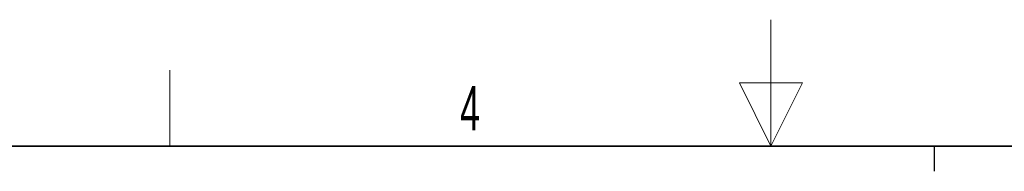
# Model space of a CAD drawing. Header units: millimetres. Extents: x 5 to 418, y 2 to 292.
# Tile 50 of 51: x 157 to 236, y 280 to 292. Entities that reach past the tile are written whole.
import ezdxf

# ---------------------------------------------------------------- set-up
doc = ezdxf.new("R2010")
doc.units = ezdxf.units.MM
doc.layers.add('SLD-0', color=7, linetype='Continuous')
doc.styles.add('SLDTEXTSTYLE0', font='TXT', dxfattribs={"width": 0.605})

msp = doc.modelspace()

# ---------------------------------------------------------------- linework, layer by layer
at = {"layer": 'SLD-0', "color": 7, "linetype": 'Continuous', "lineweight": 18}
for p, q in [((217, 292.5), (217, 282.5)), ((219.5, 287.5), (214.5, 287.5)), ((214.5, 287.5), (217, 282.5)), ((217, 282.5), (219.5, 287.5))]:
    msp.add_line(p, q, dxfattribs=at)
at = {"layer": 'SLD-0', "lineweight": 18}
msp.add_line((169.25, 282.5), (169.25, 288.5), dxfattribs=at)
at = {"layer": 'SLD-0', "lineweight": 35}
msp.add_line((408, 282.5), (26, 282.5), dxfattribs=at)
at = {"layer": 'SLD-0'}
msp.add_line((230, 280.5), (230, 282.5), dxfattribs=at)
msp.add_line((230, 280.5), (230, 282.5), dxfattribs=at)

# ---------------------------------------------------------------- texts
at = {"layer": 'SLD-0', "insert": (193.1027, 287.243), "char_height": 3.5, "attachment_point": 2, "style": 'SLDTEXTSTYLE0'}
msp.add_mtext('4', dxfattribs=at)

doc.saveas('drawing.dxf')
